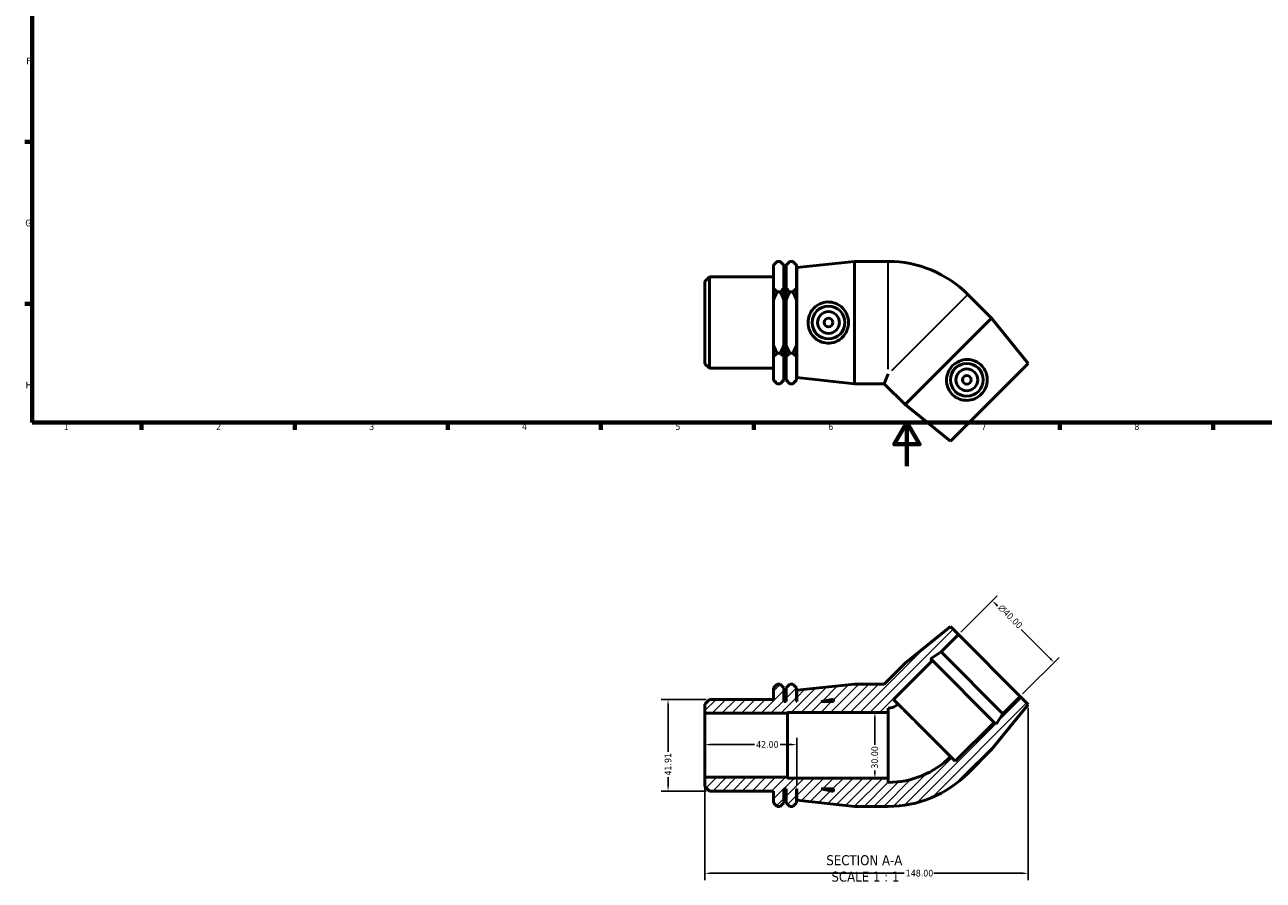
# Model space of a CAD drawing. Header units: millimetres. Extents: x 0 to 896, y -190 to 594.
# Tile 1 of 3: x 17 to 584, y -190 to 202. Entities that reach past the tile are written whole.
import ezdxf

# ---------------------------------------------------------------- set-up
doc = ezdxf.new("R2010")
doc.units = ezdxf.units.MM
for name, color, linetype, lineweight in [('Border (ANSI)', 7, 'Continuous', 70), ('Dimension (ANSI)', 7, 'Continuous', 25), ('Hatch (ANSI)', 7, 'Continuous', 18), ('Symbol (ANSI)', 7, 'Continuous', 25), ('Visible (ANSI)', 7, 'Continuous', 50), ('Visible Narrow (ANSI)', 7, 'Continuous', 35)]:
    doc.layers.add(name, color=color, linetype=linetype, lineweight=lineweight)
doc.styles.add('Label Text (ANSI)', font='tahoma.ttf')
doc.styles.add('Note Text (ANSI)', font='tahoma.ttf')
doc.dimstyles.new('Default - mm (ANSI)', dxfattribs={"dimtxt": 3.048, "dimasz": 2.5, "dimexe": 3.175, "dimexo": 1.6002, "dimgap": 0.8, "dimtad": 0, "dimtoh": 1, "dimrnd": 1e-08, "dimzin": 4, "dimdsep": 46, "dimtxsty": 'Note Text (ANSI)', "dimcen": 0.09, "dimdle": 10, "dimclrd": 256, "dimclre": 256, "dimclrt": 256, "dimadec": 1, "dimazin": 1, "dimtfac": 1, "dimtofl": 0, "dimtmove": 0, "dimatfit": 3, "dimfxl": 1, "dimtolj": 1, "dimtzin": 4, "dimlwd": -1, "dimlwe": -1, "dimarcsym": 0})

# ---------------------------------------------------------------- blocks, each defined once
blk = doc.blocks.new('Borders Default Border')
at = {"layer": 'Border (ANSI)'}
for p, q in [((20, 148.5), (16.55, 148.5)), ((20, 74.25), (16.55, 74.25)), ((70.08, 20), (70.08, 16.55)), ((140.17, 20), (140.17, 16.55)), ((210.25, 20), (210.25, 16.55)), ((280.33, 20), (280.33, 16.55)), ((350.42, 20), (350.42, 16.55)), ((490.58, 20), (490.58, 16.55)), ((560.67, 20), (560.67, 16.55))]:
    blk.add_line(p, q, dxfattribs=at)
at = {"layer": 'Border (ANSI)', "flags": 128}
for points in [[(20, 20), (20, 574), (821, 574), (821, 20), (20, 20)], [(420.5, 0), (420.5, 20), (414.73, 10), (426.27, 10), (420.5, 20)]]:
    blk.add_lwpolyline(points, dxfattribs=at)
at = {"layer": 'Border (ANSI)', "char_height": 3.05, "attachment_point": 7, "style": 'Note Text (ANSI)'}
for s, insert in [('F', (17.29, 184.1)), ('G', (16.81, 109.79)), ('H', (16.97, 35.6)), ('1', (34.35, 16.55)), ('2', (104.2, 16.55)), ('3', (174.26, 16.49)), ('4', (244.23, 16.55)), ('5', (314.48, 16.49)), ('6', (384.49, 16.49)), ('7', (454.6, 16.55)), ('8', (524.63, 16.48))]:
    blk.add_mtext(s, dxfattribs=dict(at, insert=insert))
blk = doc.blocks.new('*D7')
at = {"layer": 'Defpoints', "color": 0, "transparency": 16777216}
for p in [(476.03, -109.17), (328.03, -142.55), (476.03, -186.52)]:
    blk.add_point(p, dxfattribs=at)
at = {"layer": 'Dimension (ANSI)', "transparency": 16777216}
for p, q in [((476.03, -110.77), (476.03, -189.7)), ((328.03, -144.15), (328.03, -189.7)), ((330.53, -186.52), (419.19, -186.52)), ((473.53, -186.52), (432.87, -186.52))]:
    blk.add_line(p, q, dxfattribs=at)
for points in [[(330.53, -186.11), (330.53, -186.94), (328.03, -186.52)], [(473.53, -186.11), (473.53, -186.94), (476.03, -186.52)]]:
    blk.add_solid(points, dxfattribs=at)
at = {"layer": 'Dimension (ANSI)', "transparency": 16777216, "insert": (419.99, -184.93), "char_height": 3.048, "attachment_point": 1, "style": 'Note Text (ANSI)'}
blk.add_mtext('\\A1;148.00', dxfattribs=at)
blk = doc.blocks.new('*D8')
at = {"layer": 'Defpoints', "color": 0, "transparency": 16777216}
for p in [(328.03, -127.58), (370.03, -127.58), (370.03, -147.88)]:
    blk.add_point(p, dxfattribs=at)
at = {"layer": 'Dimension (ANSI)', "transparency": 16777216}
for p, q in [((370.03, -146.28), (370.03, -124.4)), ((330.53, -127.58), (350.65, -127.58)), ((367.53, -127.58), (362.42, -127.58))]:
    blk.add_line(p, q, dxfattribs=at)
for points in [[(330.53, -127.16), (330.53, -128), (328.03, -127.58)], [(367.53, -127.16), (367.53, -128), (370.03, -127.58)]]:
    blk.add_solid(points, dxfattribs=at)
at = {"layer": 'Dimension (ANSI)', "transparency": 16777216, "insert": (351.45, -125.99), "char_height": 3.048, "attachment_point": 1, "style": 'Note Text (ANSI)'}
blk.add_mtext('\\A1;42.00', dxfattribs=at)
blk = doc.blocks.new('*D9')
at = {"layer": 'Defpoints', "color": 0, "transparency": 16777216}
for p in [(330.13, -106.92), (311.13, -148.83), (330.13, -148.83)]:
    blk.add_point(p, dxfattribs=at)
at = {"layer": 'Dimension (ANSI)', "transparency": 16777216}
for p, q in [((328.53, -106.92), (307.95, -106.92)), ((311.13, -109.42), (311.13, -130.93)), ((311.13, -146.33), (311.13, -142.53)), ((328.53, -148.83), (307.95, -148.83))]:
    blk.add_line(p, q, dxfattribs=at)
for points in [[(310.71, -109.42), (311.54, -109.42), (311.13, -106.92)], [(310.71, -146.33), (311.54, -146.33), (311.13, -148.83)]]:
    blk.add_solid(points, dxfattribs=at)
at = {"layer": 'Dimension (ANSI)', "transparency": 16777216, "insert": (309.54, -141.73), "char_height": 3.048, "attachment_point": 1, "rotation": 90, "style": 'Note Text (ANSI)'}
blk.add_mtext('\\A1;41.91', dxfattribs=at)
blk = doc.blocks.new('*D10')
at = {"layer": 'Defpoints', "color": 0, "transparency": 16777216}
for p in [(459.63, -61.65), (444.07, -77.21), (472.35, -105.49)]:
    blk.add_point(p, dxfattribs=at)
at = {"layer": 'Dimension (ANSI)', "transparency": 16777216}
for p, q in [((445.2, -76.08), (461.87, -59.41)), ((461.39, -63.42), (462.06, -64.09)), ((486.14, -88.17), (472.77, -74.8)), ((473.49, -104.36), (490.16, -87.69))]:
    blk.add_line(p, q, dxfattribs=at)
for points in [[(461.69, -63.13), (461.1, -63.71), (459.63, -61.65)], [(486.44, -87.87), (485.85, -88.46), (487.91, -89.94)]]:
    blk.add_solid(points, dxfattribs=at)
at = {"layer": 'Dimension (ANSI)', "transparency": 16777216, "insert": (464.25, -63.03), "char_height": 3.048, "attachment_point": 1, "rotation": 315, "style": 'Note Text (ANSI)'}
blk.add_mtext('\\A1;\\fAIGDT|b0|i0;\\H3.0480;\\ln\\fTahoma|b0|i0;\\H3.0480;40.00', dxfattribs=at)
blk = doc.blocks.new('*D11')
at = {"layer": 'Defpoints', "color": 0, "transparency": 16777216}
for p in [(405.83, -112.88), (405.83, -142.88), (405.83, -142.88)]:
    blk.add_point(p, dxfattribs=at)
at = {"layer": 'Dimension (ANSI)', "transparency": 16777216}
for p, q in [((405.83, -115.38), (405.83, -127.74)), ((405.83, -140.38), (405.83, -139.39))]:
    blk.add_line(p, q, dxfattribs=at)
for points in [[(405.41, -115.38), (406.25, -115.38), (405.83, -112.88)], [(405.41, -140.38), (406.25, -140.38), (405.83, -142.88)]]:
    blk.add_solid(points, dxfattribs=at)
at = {"layer": 'Dimension (ANSI)', "transparency": 16777216, "insert": (404.24, -138.59), "char_height": 3.048, "attachment_point": 1, "rotation": 90, "style": 'Note Text (ANSI)'}
blk.add_mtext('\\A1;30.00', dxfattribs=at)

msp = doc.modelspace()

# ---------------------------------------------------------------- hatches: boundary and pattern name
at = {"layer": 'Hatch (ANSI)'}
h = msp.add_hatch(dxfattribs=at)
h.set_pattern_fill('ANSI31', color=256, scale=25.4, style=0)
h.set_pattern_definition([(45, (0, 0), (-2.245064, 2.245064), [])])
edge = h.paths.add_edge_path()
edge.add_ellipse((411.931, -104.326), major_axis=(0, -51.551), ratio=1, start_angle=0, end_angle=45)
edge.add_line((448.383, -140.778), (459.273, -129.888))
edge.add_line((459.273, -129.888), (476.031, -109.17))
edge.add_line((476.031, -109.17), (472.354, -105.493))
edge.add_line((472.354, -105.493), (464.435, -113.413))
edge.add_line((464.435, -113.413), (461.317, -118.214))
edge.add_line((461.317, -118.214), (460.475, -117.372))
edge.add_line((460.475, -117.372), (442.656, -135.192))
edge.add_line((442.656, -135.192), (440.534, -133.07))
edge.add_ellipse((411.931, -104.326), major_axis=(28.603, -28.745), ratio=1, start_angle=315.14129, end_angle=360, ccw=False)
edge.add_line((411.931, -144.877), (411.931, -142.877))
edge.add_line((411.931, -142.877), (365.831, -142.877))
edge.add_line((365.831, -142.877), (365.831, -142.545))
edge.add_line((365.831, -142.545), (328.031, -142.545))
edge.add_line((328.031, -142.545), (328.031, -146.736))
edge.add_line((328.031, -146.736), (330.127, -148.832))
edge.add_line((330.127, -148.832), (359.431, -148.832))
edge.add_line((359.431, -148.832), (359.431, -154.197))
edge.add_line((359.431, -154.197), (361.111, -155.877))
edge.add_line((361.111, -155.877), (362.476, -155.877))
edge.add_line((362.476, -155.877), (364.156, -154.197))
edge.add_line((364.156, -154.197), (364.156, -147.877))
edge.add_line((364.156, -147.877), (365.206, -147.877))
edge.add_line((365.206, -147.877), (365.206, -154.197))
edge.add_line((365.206, -154.197), (366.886, -155.877))
edge.add_line((366.886, -155.877), (368.251, -155.877))
edge.add_line((368.251, -155.877), (369.931, -154.197))
edge.add_line((369.931, -154.197), (369.931, -147.877))
edge.add_line((369.931, -147.877), (370.031, -147.877))
edge.add_line((370.031, -147.877), (370.031, -153.077))
edge.add_line((370.031, -153.077), (396.531, -155.877))
edge.add_line((396.531, -155.877), (411.931, -155.877))
h.paths.add_polyline_path([(386.831, -149.067), (381.231, -147.877), (386.831, -147.877)], flags=0)
edge = h.paths.add_edge_path()
edge.add_line((419.675, -90.29), (410.088, -99.877))
edge.add_line((410.088, -99.877), (396.531, -99.877))
edge.add_line((396.531, -99.877), (370.031, -102.677))
edge.add_line((370.031, -102.677), (370.031, -107.877))
edge.add_line((370.031, -107.877), (369.931, -107.877))
edge.add_line((369.931, -107.877), (369.931, -101.557))
edge.add_line((369.931, -101.557), (368.251, -99.877))
edge.add_line((368.251, -99.877), (366.886, -99.877))
edge.add_line((366.886, -99.877), (365.206, -101.557))
edge.add_line((365.206, -101.557), (365.206, -107.877))
edge.add_line((365.206, -107.877), (364.156, -107.877))
edge.add_line((364.156, -107.877), (364.156, -101.557))
edge.add_line((364.156, -101.557), (362.476, -99.877))
edge.add_line((362.476, -99.877), (361.111, -99.877))
edge.add_line((361.111, -99.877), (359.431, -101.557))
edge.add_line((359.431, -101.557), (359.431, -106.922))
edge.add_line((359.431, -106.922), (330.127, -106.922))
edge.add_line((330.127, -106.922), (328.031, -109.017))
edge.add_line((328.031, -109.017), (328.031, -113.208))
edge.add_line((328.031, -113.208), (365.831, -113.208))
edge.add_line((365.831, -113.208), (365.831, -112.877))
edge.add_line((365.831, -112.877), (411.931, -112.877))
edge.add_line((411.931, -112.877), (411.931, -110.877))
edge.add_ellipse((411.931, -104.326), major_axis=(0, -6.551), ratio=1, start_angle=0, end_angle=44.12537)
edge.add_line((416.492, -109.028), (414.372, -106.907))
edge.add_line((414.372, -106.907), (432.191, -89.088))
edge.add_line((432.191, -89.088), (431.349, -88.247))
edge.add_line((431.349, -88.247), (436.15, -85.128))
edge.add_line((436.15, -85.128), (444.07, -77.209))
edge.add_line((444.07, -77.209), (440.393, -73.532))
edge.add_line((440.393, -73.532), (419.675, -90.29))
h.paths.add_polyline_path([(381.231, -107.877), (386.831, -106.686), (386.831, -107.877)], flags=0)

# ---------------------------------------------------------------- linework, layer by layer
at = {"layer": 'Visible (ANSI)'}
for p, q in [((359.431, 92.07), (361.111, 93.75)), ((359.431, 91.867), (359.431, 92.07)), ((359.431, 81.633), (359.431, 91.867)), ((362.476, 93.75), (361.111, 93.75)), ((364.156, 92.07), (362.476, 93.75)), ((364.156, 92.07), (364.156, 91.867)), ((364.156, 91.867), (364.156, 81.633)), ((365.206, 92.07), (366.886, 93.75)), ((365.206, 91.867), (365.206, 92.07)), ((365.206, 81.633), (365.206, 91.867)), ((368.251, 93.75), (366.886, 93.75)), ((369.931, 92.07), (368.251, 93.75)), ((369.931, 92.07), (369.931, 91.867)), ((369.931, 91.867), (369.931, 81.633)), ((370.031, 90.95), (396.531, 93.75)), ((370.031, 40.55), (370.031, 90.95)), ((396.531, 37.75), (396.531, 93.75)), ((396.531, 93.75), (411.931, 93.75)), ((328.031, 84.61), (330.127, 86.705)), ((330.127, 86.705), (330.127, 44.795)), ((330.127, 86.705), (359.431, 86.705)), ((364.156, 85.75), (365.206, 85.75)), ((369.931, 85.75), (370.031, 85.75)), ((328.031, 46.891), (328.031, 84.61)), ((359.431, 75.985), (359.431, 81.633)), ((361.111, 79.75), (362.476, 79.75)), ((364.156, 81.633), (364.156, 75.985)), ((365.206, 75.985), (365.206, 81.633)), ((366.886, 79.75), (368.251, 79.75)), ((369.931, 81.633), (369.931, 75.985)), ((359.431, 55.516), (359.431, 75.985)), ((364.156, 75.985), (364.156, 55.516)), ((365.206, 55.516), (365.206, 75.985)), ((369.931, 75.985), (369.931, 55.516)), ((459.273, 67.762), (448.383, 78.651)), ((459.273, 67.762), (419.675, 28.164)), ((476.031, 47.044), (459.273, 67.762)), ((359.431, 49.867), (359.431, 55.516)), ((361.111, 51.75), (362.476, 51.75)), ((364.156, 55.516), (364.156, 49.867)), ((365.206, 49.867), (365.206, 55.516)), ((366.886, 51.75), (368.251, 51.75)), ((369.931, 55.516), (369.931, 49.867)), ((328.031, 46.891), (330.127, 44.795)), ((359.431, 39.633), (359.431, 49.867)), ((364.156, 49.867), (364.156, 39.633)), ((364.156, 45.75), (365.206, 45.75)), ((365.206, 39.633), (365.206, 49.867)), ((369.931, 49.867), (369.931, 39.633)), ((369.931, 45.75), (370.031, 45.75)), ((476.031, 47.044), (440.393, 11.405)), ((330.127, 44.795), (359.431, 44.795)), ((370.031, 40.55), (396.531, 37.75)), ((411.931, 42.199), (410.088, 37.75)), ((359.431, 39.43), (359.431, 39.633)), ((359.431, 39.43), (361.111, 37.75)), ((362.476, 37.75), (361.111, 37.75)), ((364.156, 39.43), (362.476, 37.75)), ((364.156, 39.633), (364.156, 39.43)), ((365.206, 39.43), (365.206, 39.633)), ((365.206, 39.43), (366.886, 37.75)), ((368.251, 37.75), (366.886, 37.75)), ((369.931, 39.43), (368.251, 37.75)), ((369.931, 39.633), (369.931, 39.43)), ((396.531, 37.75), (410.088, 37.75)), ((419.675, 28.164), (410.088, 37.75)), ((440.393, 11.405), (419.675, 28.164)), ((440.393, -73.532), (419.675, -90.29)), ((444.07, -77.209), (440.393, -73.532)), ((436.15, -85.128), (444.07, -77.209)), ((444.07, -77.209), (472.354, -105.493)), ((419.675, -90.29), (410.088, -99.877)), ((414.372, -106.907), (432.191, -89.088)), ((431.349, -88.247), (436.15, -85.128)), ((432.191, -89.088), (431.349, -88.247)), ((432.191, -89.088), (460.475, -117.372)), ((436.15, -85.128), (464.435, -113.413)), ((361.111, -99.877), (359.431, -101.557)), ((359.431, -101.557), (359.431, -106.922)), ((362.476, -99.877), (361.111, -99.877)), ((364.156, -101.557), (362.476, -99.877)), ((364.156, -107.877), (364.156, -101.557)), ((366.886, -99.877), (365.206, -101.557)), ((365.206, -101.557), (365.206, -107.877)), ((368.251, -99.877), (366.886, -99.877)), ((369.931, -101.557), (368.251, -99.877)), ((369.931, -107.877), (369.931, -101.557)), ((396.531, -99.877), (370.031, -102.677)), ((410.088, -99.877), (396.531, -99.877)), ((330.127, -106.922), (328.031, -109.017)), ((359.431, -106.922), (330.127, -106.922)), ((370.031, -102.677), (370.031, -107.877)), ((381.231, -107.877), (386.831, -106.686)), ((386.831, -106.686), (386.831, -107.877)), ((416.492, -109.028), (414.372, -106.907)), ((472.354, -105.493), (464.435, -113.413)), ((476.031, -109.17), (472.354, -105.493)), ((328.031, -109.017), (328.031, -113.208)), ((328.031, -113.208), (365.831, -113.208)), ((328.031, -142.545), (328.031, -113.208)), ((365.206, -107.877), (364.156, -107.877)), ((365.831, -113.208), (365.831, -112.877)), ((365.831, -112.877), (411.931, -112.877)), ((365.831, -142.545), (365.831, -113.208)), ((370.031, -107.877), (369.931, -107.877)), ((386.831, -107.877), (381.231, -107.877)), ((411.931, -112.877), (411.931, -110.877)), ((411.931, -142.877), (411.931, -112.877)), ((459.273, -129.888), (476.031, -109.17)), ((464.435, -113.413), (461.317, -118.214)), ((460.475, -117.372), (442.656, -135.192)), ((461.317, -118.214), (460.475, -117.372)), ((448.383, -140.778), (459.273, -129.888)), ((442.656, -135.192), (440.534, -133.07)), ((365.831, -142.545), (328.031, -142.545)), ((328.031, -142.545), (328.031, -146.736)), ((328.031, -146.736), (330.127, -148.832)), ((365.831, -142.877), (365.831, -142.545)), ((411.931, -142.877), (365.831, -142.877)), ((411.931, -144.877), (411.931, -142.877)), ((330.127, -148.832), (359.431, -148.832)), ((359.431, -148.832), (359.431, -154.197)), ((364.156, -154.197), (364.156, -147.877)), ((364.156, -147.877), (365.206, -147.877)), ((365.206, -147.877), (365.206, -154.197)), ((369.931, -154.197), (369.931, -147.877)), ((369.931, -147.877), (370.031, -147.877)), ((370.031, -147.877), (370.031, -153.077)), ((370.031, -153.077), (396.531, -155.877)), ((386.831, -149.067), (381.231, -147.877)), ((381.231, -147.877), (386.831, -147.877)), ((386.831, -147.877), (386.831, -149.067)), ((359.431, -154.197), (361.111, -155.877)), ((362.476, -155.877), (361.111, -155.877)), ((362.476, -155.877), (364.156, -154.197)), ((365.206, -154.197), (366.886, -155.877)), ((368.251, -155.877), (366.886, -155.877)), ((368.251, -155.877), (369.931, -154.197)), ((396.531, -155.877), (411.931, -155.877))]:
    msp.add_line(p, q, dxfattribs=at)
for centre, radius in [((384.586, 65.75), 7.5), ((384.586, 65.75), 5), ((384.586, 65.75), 2), ((447.92, 39.516), 7.5), ((447.92, 39.516), 5), ((447.92, 39.516), 2)]:
    msp.add_circle(centre, radius, dxfattribs=at)
for centre, radius, start, end in [((411.931, 42.199), 51.551, 45, 90), ((411.931, -104.326), 6.551, 270, 314.12537), ((411.931, -104.326), 40.551, 270, 314.85871), ((411.931, -104.326), 51.551, 270, 315)]:
    msp.add_arc(centre, radius, start, end, dxfattribs=at)
for points in [[(359.431, 91.867), (360.141, 92.78), (361.111, 93.75)], [(362.476, 93.75), (363.447, 92.78), (364.156, 91.867)], [(365.206, 91.867), (365.916, 92.78), (366.886, 93.75)], [(368.251, 93.75), (369.222, 92.78), (369.931, 91.867)], [(361.111, 79.75), (360.141, 80.721), (359.431, 81.633)], [(359.431, 75.985), (360.141, 77.809), (361.111, 79.75)], [(364.156, 81.633), (363.447, 80.721), (362.476, 79.75)], [(362.476, 79.75), (363.447, 77.809), (364.156, 75.985)], [(366.886, 79.75), (365.916, 80.721), (365.206, 81.633)], [(365.206, 75.985), (365.916, 77.809), (366.886, 79.75)], [(369.931, 81.633), (369.222, 80.721), (368.251, 79.75)], [(368.251, 79.75), (369.222, 77.809), (369.931, 75.985)], [(361.111, 51.75), (360.141, 53.691), (359.431, 55.516)], [(359.431, 49.867), (360.141, 50.78), (361.111, 51.75)], [(364.156, 55.516), (363.447, 53.691), (362.476, 51.75)], [(362.476, 51.75), (363.447, 50.78), (364.156, 49.867)], [(366.886, 51.75), (365.916, 53.691), (365.206, 55.516)], [(365.206, 49.867), (365.916, 50.78), (366.886, 51.75)], [(369.931, 55.516), (369.222, 53.691), (368.251, 51.75)], [(368.251, 51.75), (369.222, 50.78), (369.931, 49.867)], [(361.111, 37.75), (360.141, 38.721), (359.431, 39.633)], [(364.156, 39.633), (363.447, 38.721), (362.476, 37.75)], [(366.886, 37.75), (365.916, 38.721), (365.206, 39.633)], [(369.931, 39.633), (369.222, 38.721), (368.251, 37.75)]]:
    msp.add_rational_spline(points, [1, 1.00241153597, 1], degree=2, dxfattribs=at)
for points, knots in [([(384.154, 56.333), (383.015, 56.376), (381.807, 56.648), (379.601, 57.654), (378.603, 58.387), (377.032, 60.045), (376.351, 61.089), (375.449, 63.363), (375.227, 64.595), (375.227, 66.905), (375.449, 68.137), (376.351, 70.412), (377.032, 71.455), (378.603, 73.114), (379.601, 73.846), (381.807, 74.852), (383.015, 75.125), (385.389, 75.213), (386.692, 74.996), (389.071, 74.047), (390.149, 73.316), (391.831, 71.636), (392.558, 70.58), (393.53, 68.243), (393.774, 66.962), (393.774, 64.539), (393.53, 63.257), (392.558, 60.92), (391.831, 59.864), (390.149, 58.184), (389.071, 57.453), (386.692, 56.504), (385.389, 56.287), (384.154, 56.333)], [0, 0, 0, 0, 0.3434016, 0.3434016, 0.6868031, 0.6868031, 1.0332912, 1.0332912, 1.3797793, 1.3797793, 1.7262674, 1.7262674, 2.0727555, 2.0727555, 2.4161571, 2.4161571, 2.7595587, 2.7595587, 3.1322652, 3.1322652, 3.5049718, 3.5049718, 3.8684095, 3.8684095, 4.2318473, 4.2318473, 4.595285, 4.595285, 4.9587228, 4.9587228, 5.3314293, 5.3314293, 5.7041359, 5.7041359, 5.7041359, 5.7041359]), ([(454.885, 45.869), (455.66, 45.034), (456.321, 43.987), (457.17, 41.716), (457.358, 40.493), (457.296, 38.208), (457.039, 36.99), (456.069, 34.743), (455.355, 33.715), (453.721, 32.082), (452.694, 31.367), (450.447, 30.397), (449.228, 30.141), (446.944, 30.079), (445.72, 30.266), (443.449, 31.115), (442.402, 31.777), (440.661, 33.393), (439.893, 34.467), (438.882, 36.82), (438.637, 38.1), (438.635, 40.477), (438.868, 41.738), (439.833, 44.078), (440.567, 45.157), (442.28, 46.87), (443.359, 47.603), (445.699, 48.568), (446.959, 48.801), (449.337, 48.8), (450.616, 48.554), (452.969, 47.543), (454.044, 46.776), (454.885, 45.869)], [0, 0, 0, 0, 0.3434016, 0.3434016, 0.6868031, 0.6868031, 1.0332912, 1.0332912, 1.3797793, 1.3797793, 1.7262674, 1.7262674, 2.0727555, 2.0727555, 2.4161571, 2.4161571, 2.7595587, 2.7595587, 3.1322652, 3.1322652, 3.5049718, 3.5049718, 3.8684095, 3.8684095, 4.2318473, 4.2318473, 4.595285, 4.595285, 4.9587228, 4.9587228, 5.3314293, 5.3314293, 5.7041359, 5.7041359, 5.7041359, 5.7041359]), ([(440.534, -133.07), (440.534, -133.07), (440.461, -132.997), (440.146, -132.681), (439.903, -132.439), (439.335, -131.871), (438.958, -131.494), (438.059, -130.595), (437.538, -130.074), (436.489, -129.025), (435.864, -128.4), (434.519, -127.055), (433.799, -126.335), (432.428, -124.964), (431.652, -124.188), (430.065, -122.601), (429.255, -121.791), (427.772, -120.307), (426.962, -119.497), (425.375, -117.911), (424.599, -117.134), (423.228, -115.764), (422.507, -115.043), (421.162, -113.698), (420.538, -113.074), (419.489, -112.025), (418.968, -111.503), (418.069, -110.605), (417.691, -110.227), (417.123, -109.659), (416.881, -109.417), (416.565, -109.101), (416.492, -109.028), (416.492, -109.028)], [0, 0, 0, 0, 0.3147041, 0.3147041, 0.6294082, 0.6294082, 0.9441128, 0.9441128, 1.2588174, 1.2588174, 1.5735229, 1.5735229, 1.8882285, 1.8882285, 2.202936, 2.202936, 2.5176435, 2.5176435, 2.8323532, 2.8323532, 3.1470628, 3.1470628, 3.4617764, 3.4617764, 3.7764899, 3.7764899, 4.0912024, 4.0912024, 4.4059149, 4.4059149, 4.7206133, 4.7206133, 5.0353116, 5.0353116, 5.0353116, 5.0353116])]:
    msp.add_open_spline(points, degree=3, knots=knots, dxfattribs=at)
at = {"layer": 'Visible Narrow (ANSI)'}
for p, q in [((411.931, 44.334), (411.931, 93.519)), ((448.22, 78.488), (413.441, 43.709))]:
    msp.add_line(p, q, dxfattribs=at)

# ---------------------------------------------------------------- block references
msp.add_blockref('Borders Default Border', (0, 0))

# ---------------------------------------------------------------- texts
at = {"layer": 'Symbol (ANSI)', "char_height": 4.572, "attachment_point": 7, "style": 'Label Text (ANSI)'}
for s, insert in [('SECTION A-A', (383.607, -182.899)), ('SCALE 1 : 1', (385.926, -190.412))]:
    msp.add_mtext(s, dxfattribs=dict(at, insert=insert))

# ---------------------------------------------------------------- dimensions: what is measured, and where the dimension line sits
at = {"layer": 'Dimension (ANSI)'}
dim = msp.add_linear_dim(base=(459.626, -61.652), p1=(472.354, -105.493), p2=(444.07, -77.209), angle=315, text='\\fAIGDT|b0|i0;\\H3.0480;\\ln\\fTahoma|b0|i0;\\H3.0480;<>', dimstyle='Default - mm (ANSI)', override={"dimtoh": 0, "dimdec": 2, "dimtp": 0, "dimtm": 0, "dimtdec": 2, "dimatfit": 1}, dxfattribs=at)
dim.commit()
dim.dimension.update_dxf_attribs({"geometry": '*D10', "text_midpoint": (467.417, -69.443), "dimtype": 160})
for base, p1, p2, angle, override, picture, middle in [((311.126, -148.832), (330.127, -106.922), (330.127, -148.832), 90, {"dimtoh": 0, "dimdec": 2, "dimtp": 0, "dimtm": 0, "dimtdec": 2, "dimatfit": 1}, '*D9', (311.126, -136.729)), ((476.031, -186.524), (328.031, -142.545), (476.031, -109.17), 180, {"dimtoh": 0, "dimdec": 2, "dimtp": 0, "dimtm": 0, "dimtdec": 2, "dimatfit": 1}, '*D7', (426.031, -186.524)), ((405.829, -142.877), (405.829, -112.877), (405.829, -142.877), 270, {"dimtoh": 0, "dimdec": 2, "dimse1": 1, "dimse2": 1, "dimtp": 0, "dimtm": 0, "dimtdec": 2, "dimatfit": 1}, '*D11', (405.829, -133.567)), ((370.031, -127.579), (328.031, -127.579), (370.031, -147.877), 180, {"dimtoh": 0, "dimdec": 2, "dimse1": 1, "dimtp": 0, "dimtm": 0, "dimtdec": 2, "dimatfit": 1}, '*D8', (356.531, -127.579))]:
    dim = msp.add_linear_dim(base=base, p1=p1, p2=p2, angle=angle, dimstyle='Default - mm (ANSI)', override=override, dxfattribs=at)
    dim.commit()
    dim.dimension.update_dxf_attribs({"geometry": picture, "text_midpoint": middle, "dimtype": 160})

doc.saveas('drawing.dxf')
